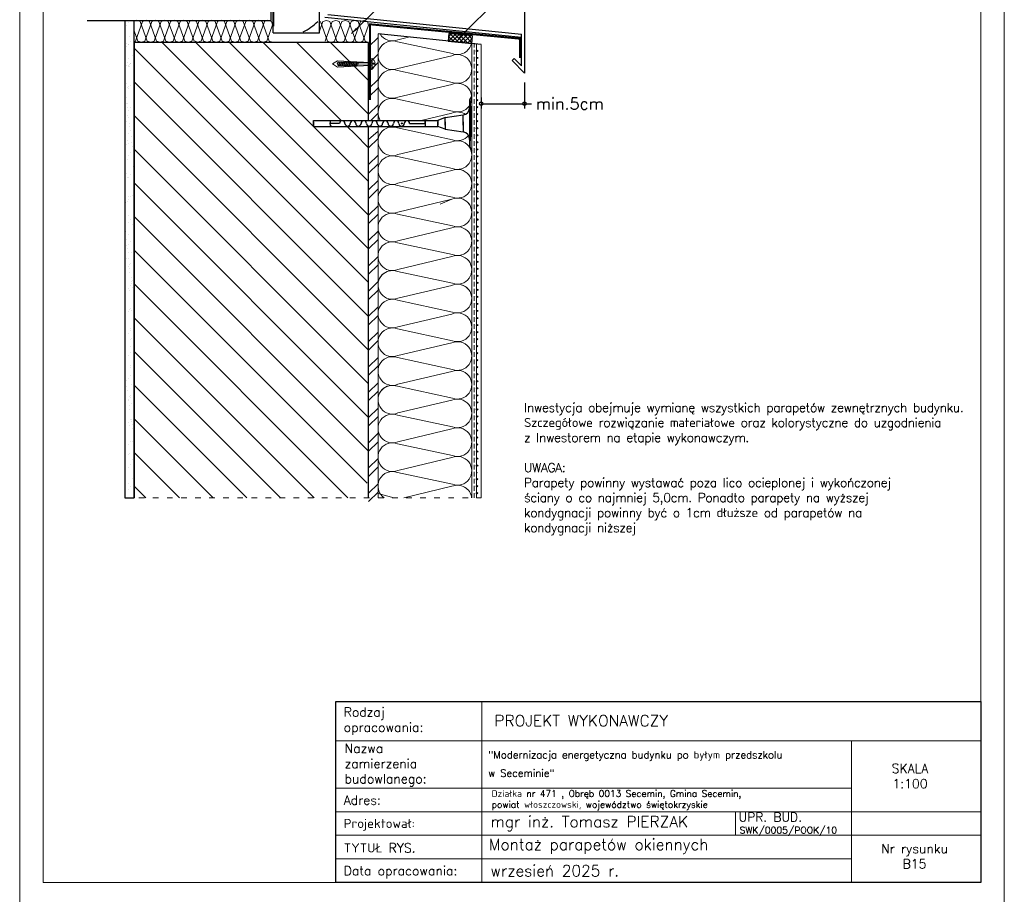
# Model space of a CAD drawing. Header units: millimetres. Extents: x 0 to 152651, y 46550 to 81081.
# Tile 107 of 109: x 148451 to 150551, y 75166 to 77031. Entities that reach past the tile are written whole.
import ezdxf

# ---------------------------------------------------------------- set-up
doc = ezdxf.new("R2010")
doc.units = ezdxf.units.MM
for name, pattern in [('ACAD_ISO03W100', [30, 12, -18]), ('AUSGEZOGEN', [0]), ('DASHEDX2', [1.5, 1, -0.5])]:
    doc.linetypes.add(name, pattern=pattern)
for name, color, linetype in [('A-BUD-MA-MATERIALY', 7, 'Continuous'), ('BLECH-BEFESTIGUNG', 242, 'AUSGEZOGEN'), ('DAEMMUNG', 2, 'AUSGEZOGEN'), ('FENSTER', 44, 'AUSGEZOGEN')]:
    doc.layers.add(name, color=color, linetype=linetype)
for name, color, linetype, lineweight in [('cienka', 3, 'Continuous', 18), ('linia', 100, 'Continuous', 25), ('opisy', 4, 'Continuous', 18), ('przerywa drobna', 130, 'DASHEDX2', 0), ('wymiary', 252, 'Continuous', 15)]:
    doc.layers.add(name, color=color, linetype=linetype, lineweight=lineweight)
doc.styles.add('KASIA', font='romans.shx', dxfattribs={"height": 20})
doc.styles.get("Standard").update_dxf_attribs({"font": 'GOTHIC.TTF'})
doc.styles.add('style1', font='simplex.shx')
doc.dimstyles.new('ocieplenie', dxfattribs={"dimtxt": 40, "dimasz": 15, "dimexe": 10, "dimexo": 20, "dimgap": 6, "dimtad": 1, "dimdec": 0, "dimzin": 1, "dimtxsty": 'style1', "dimblk": 'SMALL', "dimcen": 50, "dimclrd": 8, "dimclre": 8, "dimclrt": 2, "dimadec": 0, "dimazin": 0, "dimtfac": 1, "dimtdec": 0, "dimtmove": 0, "dimatfit": 3, "dimfxl": 1, "dimarcsym": 0})

# ---------------------------------------------------------------- blocks, each defined once
blk = doc.blocks.new('_Small')
at = {"color": 0, "linetype": 'ByBlock', "lineweight": -2}
blk.add_circle((0, 0), 0.25, dxfattribs=at)
blk = doc.blocks.new('*D1076')
at = {"layer": 'Defpoints', "color": 0, "transparency": 16777216}
for p in [(149527.8, 76917.1), (149435.4, 76885.3), (149527.8, 76851.9)]:
    blk.add_point(p, dxfattribs=at)
at = {"layer": 'linia', "color": 8, "lineweight": -2, "transparency": 16777216}
for p, q in [((149527.8, 76897.1), (149527.8, 76841.9)), ((149435.4, 76865.3), (149435.4, 76841.9)), ((149435.4, 76851.9), (149527.8, 76851.9)), ((149527.8, 76851.9), (149542.8, 76851.9))]:
    blk.add_line(p, q, dxfattribs=at)
at = {"layer": 'linia', "color": 8, "lineweight": -2, "transparency": 16777216, "xscale": 15, "yscale": 15, "zscale": 15, "rotation": 180}
blk.add_blockref('_Small', (149435.4, 76851.9), dxfattribs=at)
at = {"layer": 'linia', "color": 8, "lineweight": -2, "transparency": 16777216, "xscale": 15, "yscale": 15, "zscale": 15}
blk.add_blockref('_Small', (149527.8, 76851.9), dxfattribs=at)
at = {"layer": 'linia', "color": 2, "lineweight": 0, "transparency": 16777216, "insert": (149624.4, 76851.9), "char_height": 40, "attachment_point": 5, "style": 'style1'}
blk.add_mtext('{\\Fromans|c238;\\H0.625x;min.5cm}', dxfattribs=at)

msp = doc.modelspace()

# ---------------------------------------------------------------- hatches: boundary and pattern name
at = {"layer": 'linia'}
h = msp.add_hatch(dxfattribs=at)
h.set_pattern_fill('ANSI37', color=256, scale=2, style=0)
h.set_pattern_definition([(45, (296350.5025, 50058.8), (-4.49012806, 4.49012806), []), (135, (296350.5025, 50058.8), (-4.49012806, -4.49012806), [])])
h.paths.add_polyline_path([(149366.44, 77001.746), (149364.741, 76985.521), (149415.364, 76980.221), (149417.063, 76996.446)])
for points in [[(149426.542, 76965.652, 1), (149426.542, 76963.07, 1)], [(149426.693, 76965.652, 1), (149426.693, 76963.07, 1)], [(149426.693, 76950.665, 1), (149426.693, 76948.083, 1)], [(149426.693, 76935.679, 1), (149426.693, 76933.097, 1)], [(149426.655, 76920.693, 1), (149426.655, 76918.11, 1)], [(149426.806, 76920.72, 1), (149426.806, 76918.138, 1)], [(149426.806, 76905.734, 1), (149426.806, 76903.152, 1)], [(149426.768, 76890.746, 1), (149426.768, 76888.164, 1)], [(149426.73, 76860.773, 1), (149426.73, 76858.191, 1)], [(149426.768, 76875.76, 1), (149426.768, 76873.177, 1)], [(149426.73, 76845.787, 1), (149426.73, 76843.205, 1)], [(149426.693, 76830.799, 1), (149426.693, 76828.216, 1)], [(149426.655, 76800.826, 1), (149426.655, 76798.244, 1)], [(149426.693, 76815.812, 1), (149426.693, 76813.23, 1)], [(149426.806, 76800.826, 1), (149426.806, 76798.244, 1)], [(149426.806, 76785.839, 1), (149426.806, 76783.257, 1)], [(149426.768, 76770.851, 1), (149426.768, 76768.269, 1)], [(149426.768, 76755.865, 1), (149426.768, 76753.283, 1)], [(149426.73, 76740.878, 1), (149426.73, 76738.296, 1)], [(149426.73, 76725.892, 1), (149426.73, 76723.31, 1)], [(149426.693, 76710.904, 1), (149426.693, 76708.322, 1)], [(149426.693, 76695.917, 1), (149426.693, 76693.335, 1)], [(149426.655, 76680.931, 1), (149426.655, 76678.349, 1)], [(149427.258, 76681.025, 1), (149427.258, 76678.443, 1)], [(149427.22, 76651.05, 1), (149427.22, 76648.468, 1)], [(149427.258, 76666.038, 1), (149427.258, 76663.456, 1)], [(149427.22, 76636.064, 1), (149427.22, 76633.482, 1)], [(149427.183, 76621.077, 1), (149427.183, 76618.495, 1)], [(149427.145, 76591.103, 1), (149427.145, 76588.521, 1)], [(149427.183, 76606.091, 1), (149427.183, 76603.509, 1)], [(149427.145, 76576.117, 1), (149427.145, 76573.534, 1)], [(149427.107, 76561.13, 1), (149427.107, 76558.548, 1)], [(149427.107, 76561.129, 1), (149427.107, 76558.547, 1)], [(149427.107, 76546.142, 1), (149427.107, 76543.56, 1)], [(149427.07, 76531.154, 1), (149427.07, 76528.572, 1)], [(149427.07, 76516.168, 1), (149427.07, 76513.586, 1)], [(149427.032, 76501.182, 1), (149427.032, 76498.599, 1)], [(149427.032, 76486.195, 1), (149427.032, 76483.613, 1)], [(149426.994, 76471.207, 1), (149426.994, 76468.625, 1)], [(149426.957, 76441.234, 1), (149426.957, 76438.652, 1)], [(149426.957, 76441.234, 1), (149426.957, 76438.652, 1)], [(149426.994, 76456.221, 1), (149426.994, 76453.639, 1)], [(149426.957, 76426.248, 1), (149426.957, 76423.666, 1)], [(149426.919, 76411.26, 1), (149426.919, 76408.678, 1)], [(149426.881, 76381.287, 1), (149426.881, 76378.705, 1)], [(149426.919, 76396.273, 1), (149426.919, 76393.691, 1)], [(149426.881, 76366.3, 1), (149426.881, 76363.718, 1)], [(149426.843, 76351.312, 1), (149426.843, 76348.73, 1)], [(149426.843, 76336.326, 1), (149426.843, 76333.744, 1)], [(149426.806, 76321.339, 1), (149426.806, 76318.757, 1)], [(149426.806, 76321.339, 1), (149426.806, 76318.757, 1)], [(149426.806, 76306.353, 1), (149426.806, 76303.771, 1)], [(149426.768, 76291.365, 1), (149426.768, 76288.783, 1)], [(149426.768, 76276.379, 1), (149426.768, 76273.796, 1)], [(149426.73, 76261.392, 1), (149426.73, 76258.81, 1)], [(149426.693, 76231.418, 1), (149426.693, 76228.836, 1)], [(149426.73, 76246.406, 1), (149426.73, 76243.824, 1)], [(149426.693, 76216.431, 1), (149426.693, 76213.849, 1)], [(149426.655, 76201.445, 1), (149426.655, 76198.863, 1)], [(149426.806, 76201.452, 1), (149426.806, 76198.87, 1)], [(149426.768, 76171.478, 1), (149426.768, 76168.896, 1)], [(149426.806, 76186.466, 1), (149426.806, 76183.884, 1)], [(149426.768, 76156.492, 1), (149426.768, 76153.909, 1)], [(149426.73, 76141.505, 1), (149426.73, 76138.923, 1)], [(149426.73, 76126.519, 1), (149426.73, 76123.937, 1)], [(149426.693, 76111.531, 1), (149426.693, 76108.949, 1)], [(149426.693, 76096.544, 1), (149426.693, 76093.962, 1)], [(149426.655, 76081.558, 1), (149426.655, 76078.976, 1)], [(149426.655, 76066.527, 1), (149426.655, 76063.945, 1)], [(149426.655, 76052.704, 1), (149426.655, 76050.122, 1)], [(149426.617, 76037.716, 1), (149426.617, 76035.134, 1)], [(149426.617, 76022.73, 1), (149426.617, 76020.148, 1)]]:
    msp.add_hatch(color=256, dxfattribs=at).paths.add_polyline_path(points)

# ---------------------------------------------------------------- linework, layer by layer
msp.add_line((149435.383, 76978.124), (149215.364, 77001.161))
at = {"layer": 'A-BUD-MA-MATERIALY', "color": 4, "lineweight": 0}
for p, q in [((149257.798, 76988.112), (149282.955, 76994.084)), ((149374.004, 76958.562), (149256.695, 76983.788)), ((149257.798, 76926.912), (149372.901, 76954.237)), ((149374.004, 76897.362), (149256.695, 76922.588)), ((149257.798, 76865.712), (149372.901, 76893.037)), ((149374.004, 76836.162), (149256.695, 76861.388)), ((149307.47, 76816.304), (149372.901, 76831.837)), ((149307.47, 76816.304), (149372.901, 76831.837)), ((149374.004, 76774.962), (149256.695, 76800.188)), ((149374.004, 76774.962), (149256.695, 76800.188)), ((149257.798, 76743.312), (149372.901, 76770.637)), ((149257.798, 76743.312), (149372.901, 76770.637)), ((149374.004, 76713.762), (149256.695, 76738.988)), ((149374.004, 76713.762), (149256.695, 76738.988)), ((149257.798, 76682.112), (149372.901, 76709.437)), ((149257.798, 76682.112), (149372.901, 76709.437)), ((149374.004, 76652.562), (149256.695, 76677.788)), ((149374.004, 76652.562), (149256.695, 76677.788)), ((149257.798, 76620.912), (149372.901, 76648.237)), ((149347.849, 76637.731), (149372.901, 76648.237)), ((149374.004, 76591.362), (149256.695, 76616.588)), ((149257.798, 76559.712), (149372.901, 76587.037)), ((149374.004, 76530.162), (149256.695, 76555.388)), ((149257.798, 76498.512), (149372.901, 76525.837)), ((149374.004, 76468.962), (149256.695, 76494.188)), ((149257.798, 76437.312), (149372.901, 76464.637)), ((149257.798, 76437.312), (149372.901, 76464.637)), ((149374.004, 76407.762), (149256.695, 76432.988)), ((149374.004, 76407.762), (149256.695, 76432.988)), ((149257.798, 76376.112), (149372.901, 76403.437)), ((149374.004, 76346.562), (149256.695, 76371.788)), ((149257.798, 76314.912), (149372.901, 76342.237)), ((149374.004, 76285.362), (149256.695, 76310.588)), ((149257.798, 76253.712), (149372.901, 76281.037)), ((149374.004, 76224.162), (149256.695, 76249.388)), ((149257.798, 76192.512), (149372.901, 76219.837)), ((149257.798, 76192.512), (149372.901, 76219.837)), ((149374.004, 76162.962), (149256.695, 76188.188)), ((149374.004, 76162.962), (149256.695, 76188.188)), ((149257.798, 76131.312), (149372.901, 76158.637)), ((149374.004, 76101.762), (149256.695, 76126.988)), ((149257.798, 76070.112), (149372.901, 76097.437)), ((149374.004, 76040.562), (149256.695, 76065.788)), ((149270.282, 76011.876), (149372.901, 76036.237))]:
    msp.add_line(p, q, dxfattribs=at)
for centre, start, end in [((149245.964, 77016.331), 210.691119, 292.752216), ((149245.964, 76955.131), 69.470237, 292.752216), ((149384.735, 76987.218), 249.470237, 348.202892), ((149384.735, 76926.018), 249.470237, 112.752216), ((149245.964, 76893.931), 69.470237, 292.752216), ((149384.735, 76864.818), 249.470237, 112.752216), ((149245.964, 76832.731), 69.470237, 212.46782), ((149245.964, 76832.731), 154.671872, 212.46782), ((149384.735, 76803.618), 55.032894, 112.752216), ((149384.735, 76803.618), 55.032894, 112.752216), ((149245.964, 76771.531), 69.470237, 292.752216), ((149245.964, 76771.531), 69.470237, 292.752216), ((149245.964, 76832.731), 253.896232, 286.103768), ((149245.964, 76832.731), 253.896232, 286.103768), ((149384.735, 76803.618), 249.470237, 320.567327), ((149384.735, 76803.618), 249.470237, 320.567327), ((149384.735, 76742.418), 249.470237, 112.752216), ((149384.735, 76742.418), 249.470237, 112.752216), ((149245.964, 76710.331), 69.470237, 292.752216), ((149245.964, 76710.331), 69.470237, 292.752216), ((149384.735, 76681.218), 249.470237, 112.752216), ((149384.735, 76681.218), 249.470237, 112.752216), ((149245.964, 76649.131), 69.470237, 292.752216), ((149384.735, 76620.018), 249.470237, 112.752216), ((149384.735, 76620.018), 35.369109, 112.752216), ((149245.964, 76587.931), 69.470237, 292.752216), ((149384.735, 76558.818), 249.470237, 112.752216), ((149245.964, 76526.731), 69.470237, 292.752216), ((149384.735, 76497.618), 249.470237, 112.752216), ((149245.964, 76465.531), 69.470237, 201.872908), ((149245.964, 76465.531), 69.470237, 292.752216), ((149245.964, 76465.531), 69.470237, 292.752216), ((149384.735, 76436.418), 35.369109, 112.752216), ((149384.735, 76436.418), 249.470237, 112.752216), ((149245.964, 76404.331), 69.470237, 292.752216), ((149384.735, 76375.218), 249.470237, 112.752216), ((149245.964, 76343.131), 69.470237, 292.752216), ((149384.735, 76314.018), 249.470237, 112.752216), ((149245.964, 76281.931), 69.470237, 292.752216), ((149384.735, 76252.818), 249.470237, 112.752216), ((149245.964, 76220.731), 69.470237, 201.872908), ((149245.964, 76220.731), 69.470237, 292.752216), ((149245.964, 76220.731), 69.470237, 292.752216), ((149384.735, 76191.618), 249.470237, 112.752216), ((149245.964, 76159.531), 69.470237, 292.752216), ((149384.735, 76130.418), 249.470237, 112.752216), ((149245.964, 76098.331), 69.470237, 292.752216), ((149384.735, 76069.218), 249.470237, 112.752216), ((149245.964, 76037.131), 69.470237, 235.622683), ((149384.735, 76008.018), 7.241321, 112.752216)]:
    msp.add_arc(centre, 30.6, start, end, dxfattribs=at)
at = {"layer": 'BLECH-BEFESTIGUNG', "color": 5}
for p, q in [((149527.815, 77057.613), (149527.815, 76917.116)), ((149101.664, 77036.213), (149521.252, 76993.53)), ((149108.226, 77042.121), (149521.252, 77000.106)), ((149521.252, 76932.96), (149521.252, 77000.106)), ((149501.298, 76943.632), (149505.937, 76948.273)), ((149521.252, 76932.96), (149505.937, 76948.273)), ((149527.815, 76917.116), (149501.298, 76943.632))]:
    msp.add_line(p, q, dxfattribs=at)
at = {"layer": 'BLECH-BEFESTIGUNG', "color": 3, "lineweight": 0}
for p, q in [((149201.888, 76949.092), (149201.888, 76924.669)), ((149203.018, 76949.092), (149203.018, 76924.669)), ((149118.461, 76936.625, 15), (149128.632, 76943.542, 15)), ((149118.461, 76936.625, 15), (149128.632, 76929.903, 15)), ((149130.463, 76940.587), (149127.934, 76936.694)), ((149127.934, 76936.694), (149130.485, 76932.828)), ((149128.632, 76943.542, 15), (149198.102, 76939.885, 15)), ((149128.632, 76929.903, 15), (149198.102, 76933.365, 15)), ((149131.603, 76940.587), (149130.463, 76940.587)), ((149130.485, 76932.828), (149133.038, 76940.587)), ((149131.626, 76932.828), (149130.485, 76932.828)), ((149132.241, 76938.647), (149131.603, 76940.587)), ((149131.626, 76932.828), (149134.179, 76940.587)), ((149132.4, 76938.647), (149132.241, 76938.647)), ((149133.015, 76932.828), (149132.377, 76934.768)), ((149135.342, 76932.828), (149133.015, 76932.828)), ((149135.319, 76940.587), (149133.038, 76940.587)), ((149134.202, 76932.828), (149136.754, 76940.587)), ((149135.957, 76938.647), (149135.319, 76940.587)), ((149135.342, 76932.828), (149137.895, 76940.587)), ((149136.731, 76932.828), (149136.093, 76934.768)), ((149139.059, 76932.828), (149136.731, 76932.828)), ((149139.035, 76940.587), (149136.754, 76940.587)), ((149137.918, 76932.828), (149140.471, 76940.587)), ((149139.674, 76938.647), (149139.035, 76940.587)), ((149139.059, 76932.828), (149141.611, 76940.587)), ((149140.447, 76932.828), (149139.809, 76934.768)), ((149142.775, 76932.828), (149140.447, 76932.828)), ((149142.753, 76940.587), (149140.471, 76940.587)), ((149141.634, 76932.828), (149144.188, 76940.587)), ((149143.391, 76938.647), (149142.753, 76940.587)), ((149142.775, 76932.828), (149145.328, 76940.587)), ((149144.165, 76932.828), (149143.526, 76934.768)), ((149146.492, 76932.828), (149144.165, 76932.828)), ((149146.469, 76940.587), (149144.188, 76940.587)), ((149145.352, 76932.828), (149147.904, 76940.587)), ((149147.107, 76938.647), (149146.469, 76940.587)), ((149146.492, 76932.828), (149149.044, 76940.587)), ((149147.881, 76932.828), (149147.243, 76934.768)), ((149150.208, 76932.828), (149147.881, 76932.828)), ((149150.185, 76940.587), (149147.904, 76940.587)), ((149149.068, 76932.828), (149151.62, 76940.587)), ((149150.823, 76938.647), (149150.185, 76940.587)), ((149150.208, 76932.828), (149152.761, 76940.587)), ((149151.597, 76932.828), (149150.959, 76934.768)), ((149153.924, 76932.828), (149151.597, 76932.828)), ((149153.901, 76940.587), (149151.62, 76940.587)), ((149152.784, 76932.828), (149155.336, 76940.587)), ((149154.539, 76938.647), (149153.901, 76940.587)), ((149153.924, 76932.828), (149156.478, 76940.587)), ((149155.314, 76932.828), (149154.675, 76934.768)), ((149157.642, 76932.828), (149155.314, 76932.828)), ((149157.618, 76940.587), (149155.336, 76940.587)), ((149156.5, 76932.828), (149159.054, 76940.587)), ((149158.256, 76938.647), (149157.618, 76940.587)), ((149157.642, 76932.828), (149160.194, 76940.587)), ((149159.03, 76932.828), (149158.392, 76934.768)), ((149161.358, 76932.828), (149159.03, 76932.828)), ((149161.335, 76940.587), (149159.054, 76940.587)), ((149160.217, 76932.828), (149162.77, 76940.587)), ((149161.973, 76938.647), (149161.335, 76940.587)), ((149161.358, 76932.828), (149163.91, 76940.587)), ((149162.747, 76932.828), (149162.108, 76934.768)), ((149165.074, 76932.828), (149162.747, 76932.828)), ((149165.051, 76940.587), (149162.77, 76940.587)), ((149163.934, 76932.828), (149166.486, 76940.587)), ((149165.689, 76938.647), (149165.051, 76940.587)), ((149165.074, 76932.828), (149167.626, 76940.587)), ((149166.463, 76932.828), (149165.825, 76934.768)), ((149168.79, 76932.828), (149166.463, 76932.828)), ((149168.768, 76940.587), (149166.486, 76940.587)), ((149167.65, 76932.828), (149170.203, 76940.587)), ((149169.406, 76938.647), (149168.768, 76940.587)), ((149168.79, 76932.828), (149171.344, 76940.587)), ((149170.18, 76932.828), (149169.542, 76934.768)), ((149172.507, 76932.828), (149170.18, 76932.828)), ((149172.484, 76940.587), (149170.203, 76940.587)), ((149171.367, 76932.828), (149173.919, 76940.587)), ((149200.77, 76934.087), (149172.346, 76934.768)), ((149200.803, 76939.31), (149173.622, 76938.647)), ((149203.018, 76924.669), (149202.007, 76924.669)), ((149205.175, 76938.568), (149205.175, 76936.334)), ((149209.325, 76938.568), (149205.175, 76938.568)), ((149205.175, 76936.334), (149209.325, 76936.334))]:
    msp.add_line(p, q, dxfattribs=at)
at = {"layer": 'BLECH-BEFESTIGUNG', "color": 5, "const_width": 4.187, "elevation": 15}
msp.add_lwpolyline([(149198.109, 76859.823), (149198.109, 77021.191), (149518.329, 76990.455)], dxfattribs=at)
at = {"layer": 'BLECH-BEFESTIGUNG', "color": 5, "const_width": 4.187}
msp.add_lwpolyline([(149518.329, 76992.81), (149518.329, 76949.129)], dxfattribs=at)
at = {"layer": 'BLECH-BEFESTIGUNG', "color": 3, "lineweight": 0}
for start, end in [(8.309556, 61.674469), (298.325531, 357.741105)]:
    msp.add_arc((149197.179, 76936.813), 12.143, start, end, dxfattribs=at)
at = {"layer": 'cienka'}
for p, q in [((148451.116, 78111.419), (148451.116, 75141.419)), ((148451.116, 75141.419), (148451.116, 78111.419)), ((148451.116, 75141.419), (148451.116, 78111.419)), ((150551.116, 78111.419), (150551.116, 75141.419)), ((150551.116, 75141.419), (150551.116, 78111.419)), ((148501.116, 75191.419), (148501.116, 78061.419)), ((148501.116, 75191.419), (148501.116, 78061.419)), ((150501.116, 78061.419), (150501.116, 75191.419)), ((149978.095, 75343.166), (149978.095, 75292.817)), ((150189.116, 75292.185), (150501.116, 75292.185)), ((150501.116, 75191.419), (148501.116, 75191.419))]:
    msp.add_line(p, q, dxfattribs=at)
at = {"layer": 'DAEMMUNG'}
msp.add_lwpolyline([(149366.44, 77001.746), (149364.741, 76985.521), (149415.364, 76980.221), (149417.063, 76996.446)], close=True, dxfattribs=at)
at = {"layer": 'FENSTER'}
for p, q in [((149090.481, 77002.965), (149090.481, 77098.93)), ((149090.481, 77002.965), (149090.481, 77098.93)), ((148987.356, 77029.581), (148987.356, 77062.394)), ((148992.044, 77002.965), (148992.044, 77067.081)), ((148993.394, 77017.081), (148993.394, 77060.831)), ((148595.364, 77029.581), (148987.356, 77029.581)), ((148992.044, 77002.965), (149090.481, 77002.965))]:
    msp.add_line(p, q, dxfattribs=at)
msp.add_arc((149007.109, 77106.558), 112.483, 295.561276, 315.288684, dxfattribs=at)
at = {"layer": 'linia'}
for p, q in [((148675.364, 77029.581), (148675.364, 76011.876)), ((149411.44, 76859.818), (149415.364, 76867.509)), ((149410.191, 76859.818), (149410.191, 76759.818)), ((149410.191, 76859.818), (149411.44, 76859.818)), ((149411.44, 76859.818), (149411.44, 76759.818)), ((149411.44, 76859.818), (149413.306, 76834.536)), ((149358.472, 76822.313), (149343.181, 76816.304)), ((149358.472, 76822.313), (149396.982, 76827.924)), ((149358.472, 76806.304), (149358.472, 76822.313)), ((149396.982, 76806.304), (149396.982, 76827.966)), ((149413.306, 76834.536), (149413.306, 76785.1)), ((149077.469, 76806.304), (149077.469, 76816.304)), ((149077.469, 76816.304), (149154.584, 76816.304)), ((149077.469, 76813.332), (149077.469, 76803.332)), ((149077.469, 76803.332), (149154.584, 76803.332)), ((149133.204, 76809.861), (149112.81, 76809.818)), ((149154.584, 76816.304), (149253.07, 76816.304)), ((149154.584, 76803.332), (149240.097, 76803.332)), ((149231.793, 76803.332), (149343.181, 76803.332)), ((149244.766, 76816.304), (149343.181, 76816.304)), ((149282.835, 76809.818), (149315.89, 76809.818)), ((149315.89, 76809.818), (149315.89, 76816.304)), ((149315.89, 76816.304), (149315.89, 76803.332)), ((149343.181, 76816.304), (149343.181, 76806.304)), ((149343.181, 76803.332), (149343.181, 76813.332)), ((149358.472, 76797.322), (149343.181, 76803.332)), ((149358.472, 76813.332), (149358.472, 76797.322)), ((149358.472, 76797.322), (149396.982, 76791.712)), ((149396.982, 76813.332), (149396.982, 76791.669)), ((149411.44, 76759.818), (149413.306, 76785.1)), ((149410.191, 76759.818), (149411.44, 76759.818)), ((149411.44, 76759.818), (149415.364, 76752.127))]:
    msp.add_line(p, q, dxfattribs=at)
at = {"layer": 'linia', "color": 4, "lineweight": 0}
for p, q in [((148695.364, 77028.078), (148700.622, 77029.83)), ((148708.11, 77027.334), (148700.622, 77029.83)), ((148713.092, 77027.322), (148720.61, 77029.828)), ((148728.098, 77027.332), (148720.61, 77029.828)), ((148733.092, 77027.322), (148740.61, 77029.828)), ((148748.098, 77027.332), (148740.61, 77029.828)), ((148753.11, 77027.288), (148760.628, 77029.794)), ((148768.116, 77027.298), (148760.628, 77029.794)), ((148773.099, 77027.286), (148780.617, 77029.792)), ((148788.105, 77027.296), (148780.617, 77029.792)), ((148793.099, 77027.286), (148800.617, 77029.792)), ((148808.105, 77027.296), (148800.617, 77029.792)), ((148813.117, 77027.252), (148820.635, 77029.758)), ((148828.123, 77027.262), (148820.635, 77029.758)), ((148833.129, 77027.316), (148840.653, 77029.824)), ((148848.123, 77027.262), (148840.629, 77029.76)), ((148853.111, 77027.262), (148860.629, 77029.768)), ((148868.117, 77027.284), (148860.629, 77029.78)), ((148873.141, 77027.304), (148880.665, 77029.812)), ((148888.135, 77027.25), (148880.641, 77029.748)), ((148893.127, 77027.262), (148900.651, 77029.77)), ((148908.135, 77027.252), (148900.647, 77029.748)), ((148913.121, 77027.24), (148920.645, 77029.748)), ((148928.137, 77027.254), (148920.655, 77029.748)), ((148933.121, 77027.238), (148940.651, 77029.748)), ((148948.139, 77027.256), (148940.661, 77029.748)), ((148953.123, 77027.236), (148960.657, 77029.748)), ((148968.139, 77027.258), (148960.667, 77029.748)), ((148973.125, 77027.234), (148980.663, 77029.748)), ((148988.141, 77027.26), (148980.675, 77029.748)), ((149097.868, 77027.079), (149105.392, 77029.587)), ((149112.876, 77027.069), (149105.388, 77029.565)), ((149117.862, 77027.057), (149125.386, 77029.565)), ((149132.878, 77027.071), (149125.396, 77029.565)), ((149137.862, 77027.055), (149145.392, 77029.565)), ((149152.88, 77027.073), (149145.402, 77029.565)), ((149157.864, 77027.053), (149165.398, 77029.565)), ((149172.88, 77027.075), (149165.408, 77029.565)), ((149177.866, 77027.051), (149185.404, 77029.565)), ((149192.882, 77027.077), (149185.416, 77029.565)), ((148679.976, 77019.389), (148679.976, 77019.389)), ((148684.142, 77025.449), (148684.142, 77025.449)), ((148703.084, 76985.479), (148695.364, 77007.05)), ((148698.1, 76985.433), (148713.092, 77027.322)), ((148723.102, 76985.445), (148708.11, 77027.334)), ((148718.1, 76985.433), (148733.092, 77027.322)), ((148743.09, 76985.443), (148728.098, 77027.332)), ((148738.118, 76985.399), (148753.11, 77027.288)), ((148763.09, 76985.443), (148748.098, 77027.332)), ((148758.107, 76985.397), (148773.099, 77027.286)), ((148783.108, 76985.409), (148768.116, 77027.298)), ((148778.107, 76985.397), (148793.099, 77027.286)), ((148803.097, 76985.407), (148788.105, 77027.296)), ((148798.125, 76985.363), (148813.117, 77027.252)), ((148823.097, 76985.407), (148808.105, 77027.296)), ((148818.113, 76985.361), (148833.105, 77027.25)), ((148843.117, 76985.373), (148828.123, 77027.262)), ((148838.095, 76985.307), (148853.087, 77027.196)), ((148863.117, 76985.373), (148848.123, 77027.262)), ((148858.125, 76985.349), (148873.117, 77027.238)), ((148883.109, 76985.395), (148868.117, 77027.284)), ((148878.109, 76985.307), (148893.103, 77027.196)), ((148903.103, 76985.417), (148888.111, 77027.306)), ((148898.103, 76985.285), (148913.097, 77027.174)), ((148923.097, 76985.439), (148908.103, 77027.328)), ((148918.097, 76985.263), (148933.091, 77027.152)), ((148943.091, 76985.461), (148928.097, 77027.35)), ((148938.091, 76985.241), (148953.083, 77027.13)), ((148963.083, 76985.483), (148948.091, 77027.372)), ((148958.083, 76985.219), (148973.077, 77027.108)), ((148983.077, 76985.505), (148968.085, 77027.394)), ((148978.077, 76985.197), (148990.623, 77019.74)), ((148990.623, 77019.778), (148988.077, 77027.416)), ((149090.481, 77006.444), (149097.844, 77027.013)), ((149107.844, 76985.234), (149092.852, 77027.123)), ((149102.844, 76985.102), (149117.838, 77026.991)), ((149127.838, 76985.256), (149112.844, 77027.145)), ((149122.838, 76985.08), (149137.832, 77026.969)), ((149147.832, 76985.278), (149132.838, 77027.167)), ((149142.832, 76985.058), (149157.824, 77026.947)), ((149167.824, 76985.3), (149152.832, 77027.189)), ((149162.824, 76985.036), (149177.818, 77026.925)), ((149187.818, 76985.322), (149172.826, 77027.211)), ((149182.818, 76985.014), (149195.364, 77019.557)), ((149195.364, 77019.595), (149192.818, 77027.233)), ((148684.575, 76995.161), (148684.575, 76995.161)), ((148694.078, 77001.011), (148694.078, 77001.011)), ((149215.364, 76993.36), (149195.364, 76973.36)), ((149215.364, 76816.304), (149215.364, 77001.161)), ((148678.281, 76972.875), (148678.281, 76972.875)), ((148679.789, 76980.404), (148679.789, 76980.404)), ((148682.448, 76978.935), (148682.448, 76978.935)), ((148684.228, 76977.989), (148684.228, 76977.989)), ((148688.322, 76984.416), (148688.322, 76984.416)), ((148695.364, 76984.521), (148698.1, 76985.433)), ((148710.6, 76982.935), (148703.098, 76985.435)), ((148710.602, 76982.935), (148718.1, 76985.433)), ((148730.618, 76982.901), (148723.116, 76985.401)), ((148730.62, 76982.901), (148738.118, 76985.399)), ((148750.607, 76982.899), (148743.105, 76985.399)), ((148750.609, 76982.899), (148758.107, 76985.397)), ((148770.607, 76982.899), (148763.105, 76985.399)), ((148769.976, 76983.285), (148769.976, 76983.285)), ((148770.609, 76982.899), (148778.107, 76985.397)), ((148790.625, 76982.865), (148783.123, 76985.365)), ((148790.627, 76982.865), (148798.125, 76985.363)), ((148810.613, 76982.863), (148803.111, 76985.363)), ((148810.615, 76982.863), (148818.113, 76985.361)), ((148830.719, 76983.098), (148823.213, 76985.6)), ((148830.721, 76983.098), (148838.213, 76985.594)), ((148850.625, 76982.851), (148843.123, 76985.351)), ((148850.627, 76982.851), (148858.125, 76985.349)), ((148870.631, 76982.851), (148863.125, 76985.353)), ((148870.633, 76982.851), (148878.125, 76985.347)), ((148890.639, 76982.851), (148883.125, 76985.353)), ((148890.641, 76982.851), (148898.127, 76985.345)), ((148910.645, 76982.851), (148903.127, 76985.355)), ((148910.647, 76982.851), (148918.129, 76985.343)), ((148930.651, 76982.851), (148923.129, 76985.357)), ((148930.653, 76982.851), (148938.129, 76985.341)), ((148936.744, 76984.049), (148936.744, 76984.049)), ((148938.399, 76983.122), (148938.399, 76983.122)), ((148950.659, 76982.851), (148943.129, 76985.359)), ((148950.661, 76982.851), (148958.131, 76985.341)), ((148970.665, 76982.851), (148963.131, 76985.361)), ((148970.667, 76982.851), (148978.133, 76985.339)), ((148990.623, 76982.867), (148983.133, 76985.363)), ((149115.386, 76982.668), (149107.868, 76985.172)), ((149115.388, 76982.668), (149122.87, 76985.16)), ((149135.392, 76982.668), (149127.87, 76985.174)), ((149135.394, 76982.668), (149142.87, 76985.158)), ((149155.4, 76982.668), (149147.87, 76985.176)), ((149155.402, 76982.668), (149162.872, 76985.158)), ((149175.406, 76982.668), (149167.872, 76985.178)), ((149175.408, 76982.668), (149182.874, 76985.156)), ((149195.364, 76982.684), (149187.874, 76985.18)), ((148682.881, 76948.648), (148682.881, 76948.648)), ((148692.383, 76954.497), (148692.383, 76954.497)), ((148695.561, 76959.849), (148695.561, 76959.849)), ((149215.364, 76957.439), (149195.364, 76937.439)), ((148678.095, 76933.89), (148678.095, 76933.89)), ((148680.298, 76940.512), (148680.298, 76940.512)), ((148682.534, 76931.475), (148682.534, 76931.475)), ((148683.228, 76933.28), (148683.228, 76933.28)), ((148684.314, 76930.53), (148684.314, 76930.53)), ((148685.802, 76936.089), (148685.802, 76936.089)), ((148686.628, 76937.902), (148686.628, 76937.902)), ((148688.409, 76936.956), (148688.409, 76936.956)), ((149215.364, 76939.478), (149195.364, 76919.478)), ((148693.866, 76913.336), (148693.866, 76913.336)), ((148695.374, 76920.864), (148695.374, 76920.864)), ((149215.364, 76903.557), (149195.364, 76883.557)), ((148678.603, 76893.998), (148678.603, 76893.998)), ((148681.533, 76886.767), (148681.533, 76886.767)), ((148682.62, 76884.016), (148682.62, 76884.016)), ((148684.107, 76889.576), (148684.107, 76889.576)), ((148686.714, 76890.442), (148686.714, 76890.442)), ((149215.364, 76885.597), (149195.364, 76865.597)), ((148677.862, 76864.063), (148677.862, 76864.063)), ((148693.679, 76874.35), (148693.679, 76874.35)), ((148679.494, 76851.673), (148679.494, 76851.673)), ((148680.086, 76852.836), (148680.086, 76852.836)), ((148680.538, 76843.741), (148680.538, 76843.741)), ((148686.801, 76842.983), (148686.801, 76842.983)), ((148694.909, 76840.953), (148694.909, 76840.953)), ((149215.364, 76849.676), (149195.364, 76829.676)), ((148681.009, 76825.784), (148681.009, 76825.784)), ((148682.706, 76836.556), (148682.706, 76836.556)), ((148683.263, 76823.041), (148683.263, 76823.041)), ((148694.188, 76834.458), (148694.188, 76834.458)), ((149215.364, 76831.715), (149199.953, 76816.304)), ((149410.225, 76826.111), (149410.191, 76826.12)), ((148679.899, 76813.851), (148679.899, 76813.851)), ((148684.894, 76810.651), (148684.894, 76810.651)), ((148685.939, 76802.718), (148685.939, 76802.718)), ((149215.364, 76787.326), (149215.364, 76803.332)), ((148682.793, 76789.097), (148682.793, 76789.097)), ((148686.887, 76795.523), (148686.887, 76795.523)), ((148688.664, 76782.018), (148688.664, 76782.018)), ((148694.385, 76779.971), (148694.385, 76779.971)), ((149215.364, 76793.473), (149195.364, 76775.794)), ((149215.364, 76777.834), (149195.364, 76757.834)), ((149215.364, 76011.876), (149215.364, 76787.326)), ((148679.662, 76763.903), (148679.662, 76763.903)), ((148680.408, 76773.959), (148680.408, 76773.959)), ((148682.236, 76766.712), (148682.236, 76766.712)), ((148690.295, 76769.628), (148690.295, 76769.628)), ((148691.339, 76761.695), (148691.339, 76761.695)), ((148682.879, 76741.637), (148682.879, 76741.637)), ((148686.973, 76748.064), (148686.973, 76748.064)), ((148694.065, 76740.995), (148694.065, 76740.995)), ((149215.364, 76741.913), (149195.364, 76721.913)), ((148681.891, 76732.797), (148681.891, 76732.797)), ((148693.038, 76718.09), (148693.038, 76718.09)), ((149215.364, 76723.952), (149195.364, 76703.952)), ((148679.138, 76702.921), (148679.138, 76702.921)), ((148681.704, 76693.812), (148681.704, 76693.812)), ((148682.965, 76694.178), (148682.965, 76694.178)), ((148687.059, 76700.604), (148687.059, 76700.604)), ((149215.364, 76688.031), (149195.364, 76668.031)), ((148682.213, 76653.92), (148682.213, 76653.92)), ((148687.145, 76653.145), (148687.145, 76653.145)), ((148692.514, 76657.108), (148692.514, 76657.108)), ((149215.364, 76670.07), (149195.364, 76650.07)), ((148677.791, 76641.04), (148677.791, 76641.04)), ((148680.365, 76643.849), (148680.365, 76643.849)), ((148683.051, 76646.718), (148683.051, 76646.718)), ((149215.364, 76634.149), (149195.364, 76614.149)), ((148683.696, 76612.758), (148683.696, 76612.758)), ((149215.364, 76616.189), (149195.364, 76596.189)), ((148683.137, 76599.259), (148683.137, 76599.259)), ((148687.232, 76605.685), (148687.232, 76605.685)), ((148691.166, 76595.227), (148691.166, 76595.227)), ((148693.74, 76598.036), (148693.74, 76598.036)), ((148677.267, 76580.058), (148677.267, 76580.058)), ((148683.509, 76573.773), (148683.509, 76573.773)), ((149215.364, 76580.268), (149195.364, 76560.268)), ((148678.059, 76562.854), (148678.059, 76562.854)), ((148679.69, 76550.464), (148679.69, 76550.464)), ((148683.224, 76551.799), (148683.224, 76551.799)), ((148687.318, 76558.226), (148687.318, 76558.226)), ((149215.364, 76562.307), (149195.364, 76542.307)), ((148680.734, 76542.531), (148680.734, 76542.531)), ((148684.018, 76533.881), (148684.018, 76533.881)), ((148690.642, 76534.245), (148690.642, 76534.245)), ((149215.364, 76526.386), (149195.364, 76506.386)), ((148675.919, 76518.177), (148675.919, 76518.177)), ((148678.493, 76520.986), (148678.493, 76520.986)), ((148683.31, 76504.339), (148683.31, 76504.339)), ((148683.46, 76521.831), (148683.46, 76521.831)), ((148685.091, 76509.441), (148685.091, 76509.441)), ((148687.404, 76510.766), (148687.404, 76510.766)), ((149215.364, 76508.426), (149195.364, 76488.426)), ((148685.501, 76492.719), (148685.501, 76492.719)), ((148686.135, 76501.509), (148686.135, 76501.509)), ((148687.49, 76463.307), (148687.49, 76463.307)), ((148688.86, 76480.808), (148688.86, 76480.808)), ((148689.295, 76472.364), (148689.295, 76472.364)), ((148690.491, 76468.418), (148690.491, 76468.418)), ((148691.869, 76475.173), (148691.869, 76475.173)), ((149215.364, 76472.505), (149195.364, 76452.505)), ((148675.395, 76457.195), (148675.395, 76457.195)), ((148683.396, 76456.88), (148683.396, 76456.88)), ((148685.314, 76453.734), (148685.314, 76453.734)), ((148691.536, 76460.486), (148691.536, 76460.486)), ((149215.364, 76454.544), (149195.364, 76434.544)), ((148694.261, 76439.786), (148694.261, 76439.786)), ((148676.622, 76398.123), (148676.622, 76398.123)), ((148683.482, 76409.42), (148683.482, 76409.42)), ((148685.823, 76413.842), (148685.823, 76413.842)), ((148687.577, 76415.847), (148687.577, 76415.847)), ((148688.771, 76411.382), (148688.771, 76411.382)), ((149215.364, 76418.623), (149195.364, 76398.623)), ((149215.364, 76400.663), (149195.364, 76380.663)), ((148683.569, 76361.961), (148683.569, 76361.961)), ((148687.306, 76372.68), (148687.306, 76372.68)), ((148687.663, 76368.387), (148687.663, 76368.387)), ((149215.364, 76364.742), (149195.364, 76344.742)), ((148687.424, 76349.501), (148687.424, 76349.501)), ((148689.998, 76352.31), (148689.998, 76352.31)), ((149215.364, 76346.781), (149195.364, 76326.781)), ((148683.655, 76314.501), (148683.655, 76314.501)), ((148687.119, 76333.695), (148687.119, 76333.695)), ((148687.749, 76320.928), (148687.749, 76320.928)), ((148687.627, 76293.803), (148687.627, 76293.803)), ((149215.364, 76310.86), (149195.364, 76290.86)), ((148675.53, 76282.344), (148675.53, 76282.344)), ((148686.9, 76288.518), (148686.9, 76288.518)), ((148687.835, 76273.468), (148687.835, 76273.468)), ((149215.364, 76292.9), (149195.364, 76272.9)), ((148678.255, 76261.644), (148678.255, 76261.644)), ((148683.741, 76267.042), (148683.741, 76267.042)), ((148689.11, 76252.641), (148689.11, 76252.641)), ((149215.364, 76256.979), (149195.364, 76236.979)), ((148679.886, 76249.254), (148679.886, 76249.254)), ((148680.931, 76241.322), (148680.931, 76241.322)), ((149215.364, 76239.018), (149195.364, 76219.018)), ((148683.656, 76220.621), (148683.656, 76220.621)), ((148683.827, 76219.582), (148683.827, 76219.582)), ((148685.552, 76226.637), (148685.552, 76226.637)), ((148687.922, 76226.009), (148687.922, 76226.009)), ((148688.126, 76229.446), (148688.126, 76229.446)), ((148688.923, 76213.656), (148688.923, 76213.656)), ((148685.287, 76208.232), (148685.287, 76208.232)), ((148686.331, 76200.299), (148686.331, 76200.299)), ((149215.364, 76203.097), (149195.364, 76183.097)), ((148683.914, 76172.123), (148683.914, 76172.123)), ((148688.008, 76178.549), (148688.008, 76178.549)), ((148689.057, 76179.599), (148689.057, 76179.599)), ((148689.432, 76173.764), (148689.432, 76173.764)), ((148690.688, 76167.209), (148690.688, 76167.209)), ((149215.364, 76185.137), (149195.364, 76165.137)), ((148685.028, 76165.655), (148685.028, 76165.655)), ((148691.732, 76159.276), (148691.732, 76159.276)), ((149215.364, 76149.216), (149195.364, 76129.216)), ((148688.094, 76131.09), (148688.094, 76131.09)), ((148690.915, 76132.602), (148690.915, 76132.602)), ((148694.457, 76138.576), (148694.457, 76138.576)), ((149215.364, 76131.255), (149195.364, 76111.255)), ((148675.652, 76113.264), (148675.652, 76113.264)), ((148684, 76124.663), (148684, 76124.663)), ((148686.255, 76106.583), (148686.255, 76106.583)), ((148683.681, 76103.774), (148683.681, 76103.774)), ((148688.18, 76083.63), (148688.18, 76083.63)), ((148690.728, 76093.617), (148690.728, 76093.617)), ((149215.364, 76095.334), (149195.364, 76075.334)), ((148677.135, 76072.103), (148677.135, 76072.103)), ((148684.086, 76077.204), (148684.086, 76077.204)), ((149215.364, 76077.374), (149195.364, 76057.374)), ((148683.157, 76042.792), (148683.157, 76042.792)), ((148691.237, 76053.725), (148691.237, 76053.725)), ((149215.364, 76041.453), (149195.364, 76021.453)), ((148676.948, 76033.117), (148676.948, 76033.117)), ((148684.172, 76029.744), (148684.172, 76029.744)), ((148688.266, 76036.171), (148688.266, 76036.171)), ((149215.364, 76023.492), (149195.364, 76003.492)), ((149248.995, 76011.876), (149215.364, 76020.887)), ((148692.72, 76012.563), (148692.72, 76012.563))]:
    msp.add_line(p, q, dxfattribs=at)
at = {"layer": 'linia', "lineweight": 30}
for p, q in [((148695.364, 76982.684), (148695.364, 76011.876)), ((149195.364, 76982.684), (148695.364, 76982.684)), ((149195.364, 76982.684), (148795.777, 76982.684)), ((149195.364, 76816.304), (149195.364, 76982.684)), ((149195.364, 76011.876), (149195.364, 76803.332))]:
    msp.add_line(p, q, dxfattribs=at)
at = {"layer": 'linia', "color": 32, "lineweight": 0}
for p, q in [((149195.364, 76470.405), (148695.364, 76970.405)), ((149195.364, 76542.247), (148754.928, 76982.684)), ((149195.364, 76614.089), (148826.77, 76982.684)), ((149195.364, 76685.931), (148898.612, 76982.684)), ((149136.833, 76816.304), (148970.454, 76982.684)), ((149195.364, 76829.616), (149042.296, 76982.684)), ((149195.364, 76901.458), (149114.138, 76982.684)), ((149195.364, 76398.563), (148695.364, 76898.563)), ((149195.364, 76326.721), (148695.364, 76826.721)), ((149165.811, 76787.326), (149149.806, 76803.332)), ((149195.364, 76757.773), (149165.811, 76787.326)), ((149195.364, 76254.879), (148695.364, 76754.879)), ((149195.364, 76183.037), (148695.364, 76683.037)), ((149195.364, 76111.195), (148695.364, 76611.195)), ((149192.033, 76042.684), (148695.364, 76539.353)), ((149150.999, 76011.876), (148695.364, 76467.511)), ((149079.157, 76011.876), (148695.364, 76395.669)), ((149007.315, 76011.876), (148695.364, 76323.827)), ((148935.473, 76011.876), (148695.364, 76251.985)), ((148863.631, 76011.876), (148695.364, 76180.143)), ((148791.789, 76011.876), (148695.364, 76108.301)), ((148719.947, 76011.876), (148695.364, 76036.459))]:
    msp.add_line(p, q, dxfattribs=at)
at = {"layer": 'linia', "linetype": 'ACAD_ISO03W100', "lineweight": 0}
msp.add_line((148675.364, 76011.876), (149435.363, 76011.875), dxfattribs=at)
at = {"layer": 'linia', "lineweight": 30}
msp.add_lwpolyline([(148675.364, 76011.876), (148695.364, 76011.876), (148695.364, 77029.581)], dxfattribs=at)
at = {"layer": 'linia'}
for centre, radius in [((149426.542, 76964.361), 1.291), ((149426.693, 76964.361), 1.291), ((149426.693, 76949.374), 1.291), ((149426.693, 76934.388), 1.291), ((149426.655, 76919.401), 1.291), ((149426.806, 76919.429), 1.291), ((149426.806, 76904.443), 1.291), ((149426.768, 76889.455), 1.291), ((149426.73, 76859.482), 1.291), ((149426.768, 76874.468), 1.291), ((149426.73, 76844.496), 1.291), ((149426.693, 76829.508), 1.291), ((149265.943, 76809.861), 1.068), ((149426.655, 76799.535), 1.291), ((149426.693, 76814.521), 1.291), ((149426.806, 76799.535), 1.291), ((149426.806, 76784.548), 1.291), ((149426.768, 76769.56), 1.291), ((149426.768, 76754.574), 1.291), ((149426.73, 76739.587), 1.291), ((149426.73, 76724.601), 1.291), ((149426.693, 76709.613), 1.291), ((149426.693, 76694.626), 1.291), ((149426.655, 76679.64), 1.291), ((149427.258, 76679.734), 1.291), ((149427.22, 76649.759), 1.291), ((149427.258, 76664.747), 1.291), ((149427.22, 76634.773), 1.291), ((149427.183, 76619.786), 1.291), ((149427.145, 76589.812), 1.291), ((149427.183, 76604.8), 1.291), ((149427.145, 76574.825), 1.291), ((149427.107, 76559.839), 1.291), ((149427.107, 76559.838), 1.291), ((149427.107, 76544.851), 1.291), ((149427.07, 76529.863), 1.291), ((149427.07, 76514.877), 1.291), ((149427.032, 76499.89), 1.291), ((149427.032, 76484.904), 1.291), ((149426.994, 76469.916), 1.291), ((149426.957, 76439.943), 1.291), ((149426.957, 76439.943), 1.291), ((149426.994, 76454.93), 1.291), ((149426.957, 76424.957), 1.291), ((149426.919, 76409.969), 1.291), ((149426.881, 76379.996), 1.291), ((149426.919, 76394.982), 1.291), ((149426.881, 76365.009), 1.291), ((149426.843, 76350.021), 1.291), ((149426.843, 76335.035), 1.291), ((149426.806, 76320.048), 1.291), ((149426.806, 76320.048), 1.291), ((149426.806, 76305.062), 1.291), ((149426.768, 76290.074), 1.291), ((149426.768, 76275.087), 1.291), ((149426.73, 76260.101), 1.291), ((149426.693, 76230.127), 1.291), ((149426.73, 76245.115), 1.291), ((149426.693, 76215.14), 1.291), ((149426.655, 76200.154), 1.291), ((149426.806, 76200.161), 1.291), ((149426.768, 76170.187), 1.291), ((149426.806, 76185.175), 1.291), ((149426.768, 76155.2), 1.291), ((149426.73, 76140.214), 1.291), ((149426.73, 76125.228), 1.291), ((149426.693, 76110.24), 1.291), ((149426.693, 76095.253), 1.291), ((149426.655, 76080.267), 1.291), ((149426.655, 76051.413), 1.291), ((149426.617, 76036.425), 1.291), ((149426.617, 76021.439), 1.291)]:
    msp.add_circle(centre, radius, dxfattribs=at)
for centre, radius, start, end in [((149395.431, 76842.646), 14.804, 276.014237, 4.387519), ((149122.872, 76809.948), 10.063, 140.825218, 221.108631), ((149138.955, 76809.861), 5.751, 0, 180), ((149150.457, 76809.861), 5.751, 180, 0), ((149161.959, 76809.861), 5.751, 0, 180), ((149173.46, 76809.861), 5.751, 180, 0), ((149184.962, 76809.861), 5.751, 0, 180), ((149196.464, 76809.861), 5.751, 180, 0), ((149207.966, 76809.861), 5.751, 0, 180), ((149219.467, 76809.861), 5.751, 180, 0), ((149230.969, 76809.861), 5.751, 0, 180), ((149242.525, 76809.866), 5.805, 180.04946, 359.523409), ((149254.081, 76809.818), 5.751, 0, 180), ((149265.583, 76809.818), 5.751, 180, 0), ((149277.084, 76809.818), 5.751, 0, 180), ((149395.431, 76776.989), 14.804, 355.612481, 83.985763)]:
    msp.add_arc(centre, radius, start, end, dxfattribs=at)
at = {"layer": 'opisy', "linetype": 'Continuous', "lineweight": 0, "flags": 128}
for points in [[(149125.407, 75191.419), (149125.407, 75577.717), (149436.696, 75577.683), (149436.696, 75191.385)], [(150225.116, 75493.717), (150501.116, 75493.717), (150501.116, 75342.534), (150225.116, 75342.534)]]:
    msp.add_lwpolyline(points, close=True, dxfattribs=at)
for points in [[(149125.407, 75577.7), (150501.116, 75577.7), (150501.116, 75493.717), (149125.407, 75493.717)], [(150165.116, 75577.7), (150501.116, 75577.7)], [(149125.407, 75392.934), (150225.116, 75392.934), (150225.116, 75241.785), (149125.407, 75241.785)], [(149125.407, 75342.534), (150225.116, 75342.534), (150225.116, 75292.185), (149125.407, 75292.185)], [(150165.116, 75342.534), (150501.116, 75342.534)], [(149125.407, 75292.185), (150225.116, 75292.185), (150225.116, 75241.802), (149125.407, 75241.802)], [(149161.407, 75241.802), (150225.116, 75241.802), (150225.116, 75191.419), (149161.407, 75191.419)]]:
    msp.add_lwpolyline(points, dxfattribs=at)
at = {"layer": 'opisy', "lineweight": 25}
msp.add_lwpolyline([(149125.407, 75577.7), (150501.116, 75577.7), (150501.116, 75191.419), (149125.407, 75191.419)], close=True, dxfattribs=at)
at = {"layer": 'przerywa drobna', "lineweight": 13, "ltscale": 10}
msp.add_line((149420.364, 76011.875), (149420.364, 76979.697), dxfattribs=at)
at = {"layer": 'wymiary'}
for p, q in [((149415.364, 76011.875), (149415.364, 76980.22)), ((149425.364, 76011.875), (149425.364, 76979.173)), ((149435.363, 76011.875), (149435.383, 76978.124))]:
    msp.add_line(p, q, dxfattribs=at)

# ---------------------------------------------------------------- texts
at = {"layer": 'cienka', "insert": (149526.746, 76213.785), "char_height": 19.2, "width": 911.60157, "attachment_point": 1}
msp.add_mtext('{\\Fromans|c0;\\T0.95;Inwestycja obejmuje wymianę wszystkich parapetów zewnętrznych budynku. ^JSzczegółowe rozwiązanie materiałowe oraz kolorystyczne do uzgodnienia ^Jz Inwestorem na etapie wykonawczym.\\P\\PUWAGA:\\PParapety powinny wystawać poza lico ocieplonej i wykończonej ściany o co najmniej 5,0cm. Ponadto parapety na wyższej kondygnacji powinny być o 1cm dłuższe od parapetów na kondygnacji niższej}', dxfattribs=at)
at = {"layer": 'opisy', "linetype": 'Continuous', "lineweight": 0, "attachment_point": 4, "style": 'KASIA'}
for s, insert, char_height, width in [('\\A1;{\\H0.80952x;Rodzaj opracowania:}', (149142.233, 75535.43), 24, 141.54434), ('\\A1;\\pxql;PROJEKT WYKONAWCZY', (149463.584, 75536.511), 24, 946.31605), ('\\A1;\\pxql;{\\H0.80952x;Nazwa \\Pzamierzenia\\Pbudowlanego:}', (149144.05, 75441.733), 24, 141.54434), ('\\A1;\\pxsm1.5,qj;"Modernizacja energetyczna budynku po byłym przedszkolu\\P\\pq*;w Seceminie"', (149450.693, 75444.233), 15.6, 766.2055), ('\\A1;\\pxqc;{\\H0.80952x;SKALA\\P1:100}', (149976.12, 75418.516), 24, 747.85817), ('\\A1;\\pxql;{\\H0.80952x;Adres:}', (149142.233, 75367.037), 24, 141.54434), ('\\A1;Działka nr 471 , Obręb 0013 Secemin, Gmina Secemin,\\Ppowiat włoszczowski, województwo świętokrzyskie', (149457.803, 75367.097), 14, 756.99257), ('\\A1;\\pxql;{\\H0.80952x;Projektował:}', (149142.233, 75314.559), 24, 747.85817), ('\\A1;mgr inż. Tomasz PIERZAK', (149455.074, 75317.251), 24, 747.85817), ('\\A1;UPR. BUD.', (149984.605, 75331.001), 19.2, 598.28653), ('\\A1;SWK/0005/POOK/10', (149986.611, 75300.709), 14.4, 448.7149), ('\\A1;Montaż parapetów okiennych', (149451.798, 75268.585), 24, 747.85817), ('\\A1;\\pxql;{\\H0.80952x;TYTUŁ RYS.}', (149142.233, 75265.355), 24, 747.85817), ('\\A1;\\pxqc;{\\H0.80952x;Nr rysunku\\PB15}', (149985.747, 75247.499), 24, 747.85817), ('\\A1;\\pxql;{\\H0.80952x;Data opracowania:}', (149142.233, 75213.317), 24, 747.85817), ('\\A1;wrzesień 2025 r.', (149455.074, 75216.641), 24, 747.85817)]:
    msp.add_mtext(s, dxfattribs=dict(at, insert=insert, char_height=char_height, width=width))

# ---------------------------------------------------------------- dimensions: what is measured, and where the dimension line sits
at = {"layer": 'linia', "lineweight": 0}
dim = msp.add_linear_dim(base=(149527.815, 76851.874), p1=(149435.381, 76885.27), p2=(149527.815, 76917.116), text='{\\Fromans|c238;\\H0.625x;min.5cm}', dimstyle='ocieplenie', override={"dimtad": 0}, dxfattribs=at)
dim.commit()
dim.dimension.update_dxf_attribs({"geometry": '*D1076', "text_midpoint": (149624.41, 76851.874), "dimtype": 160})

# ---------------------------------------------------------------- leaders
for points in [[(149158.847, 77001.283), (149527.815, 77359.027), (149883.829, 77359.027)], [(149387.902, 76991.297), (149527.815, 77131.21), (149961.491, 77131.21)]]:
    msp.add_leader(points, dimstyle='ocieplenie', override={"dimgap": 6, "dimtad": 0}, dxfattribs=at)

doc.saveas('drawing.dxf')
